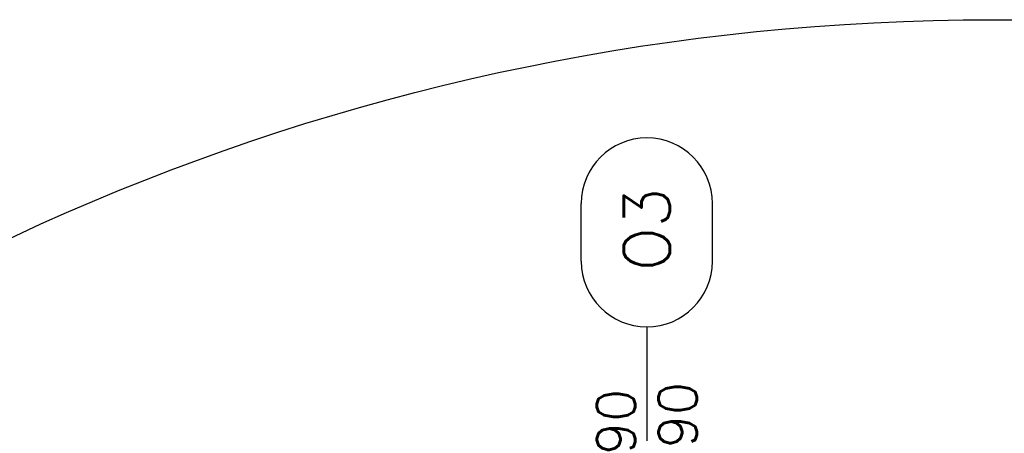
# Model space of a CAD drawing. Header units: millimetres. Extents: x 42924 to 92944, y -369470 to -179866.
# Tile 139 of 256: x 59824 to 60080, y -180595 to -180488. Entities that reach past the tile are written whole.
import ezdxf
from ezdxf.enums import TextEntityAlignment as Align

# ---------------------------------------------------------------- set-up
doc = ezdxf.new("R2010")
doc.units = ezdxf.units.MM
doc.layers.get('0').update_dxf_attribs({"color": 8})
doc.layers.add('!! 0_Opis_okna', color=8, linetype='Continuous')
doc.layers.add('E_SAP_ZASIĘG', color=150, linetype='Continuous', plot=False)
doc.styles.add('ARCHETYP', font='romans.shx', dxfattribs={"height": 15})

# ---------------------------------------------------------------- blocks, each defined once
blk = doc.blocks.new('1_ok-opis')
blk.add_line((0, 111.61), (0, 50))
for points in [[(-17, 128.61), (-17, 143.61)], [(17, 128.61), (17, 143.61)]]:
    blk.add_lwpolyline(points)
for centre, start, end in [((0, 143.61), 0, 180), ((0, 128.61), 180, 0)]:
    blk.add_arc(centre, 17, start, end)
at = {"style": 'ARCHETYP'}
for tag, height, rotation, p in [('NR', 12, 90, (0, 136.9)), ('NR', 12, 270, (0, 136.9)), ('SZEROKOŚĆ', 10, 90, (-8, 78.29)), ('SZEROKOŚĆ', 10, 270, (8, 78.29)), ('WYSOKOŚĆ', 10, 270, (-8, 78.29)), ('WYSOKOŚĆ', 10, 90, (8, 78.29))]:
    blk.add_attdef(tag, text='', height=height, rotation=rotation, dxfattribs=at).set_placement(p, align=Align.MIDDLE)

msp = doc.modelspace()

# ---------------------------------------------------------------- linework, layer by layer
at = {"layer": 'E_SAP_ZASIĘG'}
for centre in [(59298.91442, -181088.08994), (60076.8218, -181088.08994)]:
    msp.add_circle(centre, 600, dxfattribs=at)

# ---------------------------------------------------------------- block references
at = {"layer": '!! 0_Opis_okna'}
ref = msp.add_blockref('1_ok-opis', (59987.06735, -180679.3878), dxfattribs=at)
ref.add_attrib('WYSOKOŚĆ', '90', dxfattribs={"layer": '0', "height": 10, "rotation": 90, "style": 'ARCHETYP'}).set_placement((59995.06735, -180590.66739), align=Align.MIDDLE)
ref.add_attrib('SZEROKOŚĆ', '90', dxfattribs={"layer": '0', "height": 10, "rotation": 90, "style": 'ARCHETYP'}).set_placement((59979.06735, -180592.44085), align=Align.MIDDLE)
ref.add_attrib('NR', 'O3', dxfattribs={"layer": '0', "height": 12, "rotation": 90, "style": 'ARCHETYP'}).set_placement((59987.06735, -180542.48635), align=Align.MIDDLE)

doc.saveas('drawing.dxf')
